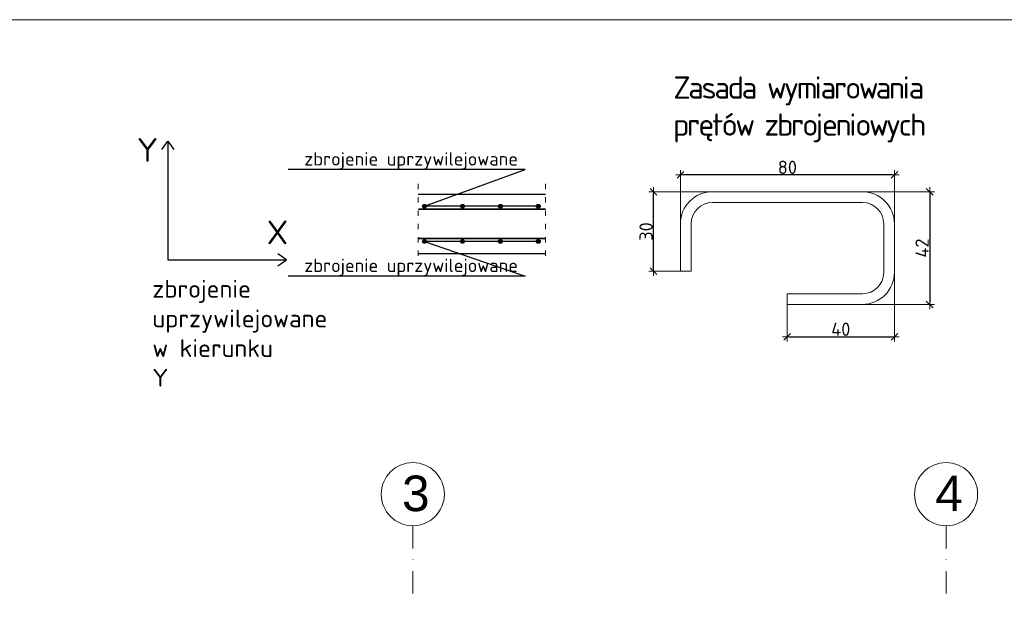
# Model space of a CAD drawing. Header units: millimetres. Extents: x -81893328 to 44149, y -26843406 to 95443303.
# Tile 99 of 100: x 28749 to 29857, y 12312 to 12961. Entities that reach past the tile are written whole.
import ezdxf
from ezdxf import colors
from ezdxf.entities.mleader import LeaderData, LeaderLine
from ezdxf.math import Vec2, Vec3

# ---------------------------------------------------------------- set-up
doc = ezdxf.new("R2010")
doc.units = ezdxf.units.MM
doc.linetypes.add('ACAD_ISO03W100', pattern=[30, 12, -18])
doc.linetypes.add('DASHDOTX2', pattern=[50.8, 25.4, -12.7, 0, -12.7])
for name, color, linetype, lineweight in [('A- osie', 2, 'DASHDOTX2', 5), ('aRMZ - opisy', 7, 'Continuous', 5), ('aRMZ - osie', 2, 'DASHDOTX2', 5), ('aRMZ - tabelka i ramka', 63, 'Continuous', 13), ('cienka', 84, 'Continuous', 13), ('gruba', 92, 'Continuous', 30), ('kRMZ - ściany nośne', 5, 'Continuous', 30), ('linia przerywana', 130, 'ACAD_ISO03W100', 13), ('wymiarowanie', 4, 'Continuous', 13)]:
    doc.layers.add(name, color=color, linetype=linetype, lineweight=lineweight)
doc.styles.add('1-10 RM wymiar', font='isocpeur.ttf', dxfattribs={"height": 3})
doc.styles.add('1-100 RM', font='isocpeur.ttf', dxfattribs={"height": 20})
doc.styles.add('1-100 RM wymiar', font='isocpeur.ttf', dxfattribs={"height": 15})
doc.styles.add('arial', font='arial.ttf')
doc.styles.get("Standard").update_dxf_attribs({"font": 'arial.ttf'})
doc.dimstyles.new('1-100RM', dxfattribs={"dimtxt": 15, "dimasz": 2.5, "dimexe": 1.25, "dimexo": 0.625, "dimgap": 1, "dimtad": 1, "dimdec": 0, "dimtxsty": '1-100 RM wymiar', "dimblk": 'ZNACZKI', "dimcen": 2, "dimdle": 5, "dimse1": 1, "dimse2": 1, "dimclrd": 7, "dimclrt": 7, "dimadec": 0, "dimazin": 0, "dimtfac": 1, "dimtdec": 0, "dimtix": 1, "dimtmove": 1, "dimatfit": 3, "dimldrblk": 'ZNACZKI', "dimfxl": 1, "dimarcsym": 0})

# ---------------------------------------------------------------- blocks, each defined once
blk = doc.blocks.new('ZNACZKI')
for p, q in [((1.51, 1.51), (-1.51, -1.51)), ((0, 2.13), (0, -2.13)), ((-2.13, 0), (2.13, 0))]:
    blk.add_line(p, q)
blk = doc.blocks.new('*D44')
at = {"layer": 'Defpoints', "color": 0, "transparency": 16777216}
for p in [(29697.3, 12767.8), (29697.3, 12641.1), (29773, 12641.1)]:
    blk.add_point(p, dxfattribs=at)
at = {"layer": 'wymiarowanie', "color": 7, "lineweight": -2, "transparency": 16777216}
blk.add_line((29773, 12765.3), (29773, 12643.6), dxfattribs=at)
at = {"layer": 'wymiarowanie', "color": 7, "lineweight": -2, "transparency": 16777216, "xscale": 2.5, "yscale": 2.5, "zscale": 2.5}
for p, rotation in [((29773, 12767.8), 90), ((29773, 12641.1), 270)]:
    blk.add_blockref('ZNACZKI', p, dxfattribs=dict(at, rotation=rotation))
at = {"layer": 'wymiarowanie', "color": 7, "transparency": 16777216, "insert": (29764.5, 12704.5), "char_height": 15, "attachment_point": 5, "rotation": 90, "style": '1-100 RM wymiar'}
blk.add_mtext('42', dxfattribs=at)
blk = doc.blocks.new('*D45')
at = {"layer": 'Defpoints', "color": 0, "transparency": 16777216}
for p in [(29733.3, 12677.1), (29612.8, 12641.1), (29733.3, 12604.7)]:
    blk.add_point(p, dxfattribs=at)
at = {"layer": 'wymiarowanie', "color": 7, "lineweight": -2, "transparency": 16777216}
blk.add_line((29615.3, 12604.7), (29730.8, 12604.7), dxfattribs=at)
at = {"layer": 'wymiarowanie', "color": 7, "lineweight": -2, "transparency": 16777216, "xscale": 2.5, "yscale": 2.5, "zscale": 2.5, "rotation": 180}
blk.add_blockref('ZNACZKI', (29612.8, 12604.7), dxfattribs=at)
at = {"layer": 'wymiarowanie', "color": 7, "lineweight": -2, "transparency": 16777216, "xscale": 2.5, "yscale": 2.5, "zscale": 2.5}
blk.add_blockref('ZNACZKI', (29733.3, 12604.7), dxfattribs=at)
at = {"layer": 'wymiarowanie', "color": 7, "transparency": 16777216, "insert": (29673, 12613.2), "char_height": 15, "attachment_point": 5, "style": '1-100 RM wymiar'}
blk.add_mtext('40', dxfattribs=at)
blk = doc.blocks.new('*D46')
at = {"layer": 'Defpoints', "color": 0, "transparency": 16777216}
for p in [(29492.6, 12786.8), (29492.6, 12731.8), (29733.3, 12731.8)]:
    blk.add_point(p, dxfattribs=at)
at = {"layer": 'wymiarowanie', "color": 7, "lineweight": -2, "transparency": 16777216}
blk.add_line((29730.8, 12786.8), (29495.1, 12786.8), dxfattribs=at)
at = {"layer": 'wymiarowanie', "color": 7, "lineweight": -2, "transparency": 16777216, "xscale": 2.5, "yscale": 2.5, "zscale": 2.5, "rotation": 180}
blk.add_blockref('ZNACZKI', (29492.6, 12786.8), dxfattribs=at)
at = {"layer": 'wymiarowanie', "color": 7, "lineweight": -2, "transparency": 16777216, "xscale": 2.5, "yscale": 2.5, "zscale": 2.5}
blk.add_blockref('ZNACZKI', (29733.3, 12786.8), dxfattribs=at)
at = {"layer": 'wymiarowanie', "color": 7, "transparency": 16777216, "insert": (29612.9, 12795.3), "char_height": 15, "attachment_point": 5, "style": '1-100 RM wymiar'}
blk.add_mtext('80', dxfattribs=at)
blk = doc.blocks.new('*D47')
at = {"layer": 'Defpoints', "color": 0, "transparency": 16777216}
for p in [(29462.4, 12767.8), (29528.6, 12767.8), (29492.6, 12678.5)]:
    blk.add_point(p, dxfattribs=at)
at = {"layer": 'wymiarowanie', "color": 7, "lineweight": -2, "transparency": 16777216}
blk.add_line((29462.4, 12681), (29462.4, 12765.3), dxfattribs=at)
at = {"layer": 'wymiarowanie', "color": 7, "lineweight": -2, "transparency": 16777216, "xscale": 2.5, "yscale": 2.5, "zscale": 2.5}
for p, rotation in [((29462.4, 12767.8), 90), ((29462.4, 12678.5), 270)]:
    blk.add_blockref('ZNACZKI', p, dxfattribs=dict(at, rotation=rotation))
at = {"layer": 'wymiarowanie', "color": 7, "transparency": 16777216, "insert": (29453.9, 12723.1), "char_height": 15, "attachment_point": 5, "rotation": 90, "style": '1-100 RM wymiar'}
blk.add_mtext('30', dxfattribs=at)
blk = doc.blocks.new('_None')

msp = doc.modelspace()

# ---------------------------------------------------------------- hatches: boundary and pattern name
at = {"layer": 'gruba'}
h = msp.add_hatch(color=256, dxfattribs=at)
edge = h.paths.add_edge_path()
edge.add_arc((29204.6577, 12751.4845), 2.1333, 0, 360)
h = msp.add_hatch(color=256, dxfattribs=at)
edge = h.paths.add_edge_path()
edge.add_arc((29247.3243, 12751.4845), 2.1333, 0, 360)
h = msp.add_hatch(color=256, dxfattribs=at)
edge = h.paths.add_edge_path()
edge.add_arc((29289.991, 12751.4845), 2.1333, 0, 360)
h = msp.add_hatch(color=256, dxfattribs=at)
edge = h.paths.add_edge_path()
edge.add_arc((29332.6577, 12751.4845), 2.1333, 0, 360)
h = msp.add_hatch(color=256, dxfattribs=at)
edge = h.paths.add_edge_path()
edge.add_arc((29204.6577, 12712.0178), 2.1333, 0, 360)
h = msp.add_hatch(color=256, dxfattribs=at)
edge = h.paths.add_edge_path()
edge.add_arc((29247.3243, 12712.0178), 2.1333, 0, 360)
h = msp.add_hatch(color=256, dxfattribs=at)
edge = h.paths.add_edge_path()
edge.add_arc((29289.991, 12712.0178), 2.1333, 0, 360)
h = msp.add_hatch(color=256, dxfattribs=at)
edge = h.paths.add_edge_path()
edge.add_arc((29332.6577, 12712.0178), 2.1333, 0, 360)

# ---------------------------------------------------------------- linework, layer by layer
at = {"layer": 'A- osie', "linetype": 'Continuous'}
for centre in [(29191.439, 12427.6832), (29791.439, 12427.6832)]:
    msp.add_circle(centre, 35.5167, dxfattribs=at)
at = {"layer": 'aRMZ - osie'}
for p, q in [((29191.439, 12392.1665), (29191.439, 10849.2614)), ((29791.439, 12392.1665), (29791.439, 10849.2614))]:
    msp.add_line(p, q, dxfattribs=at)
at = {"layer": 'aRMZ - tabelka i ramka'}
msp.add_lwpolyline([(26961.7575, 12961.3224), (30661.7575, 12961.3224), (30661.7575, 10091.3224), (26961.7575, 10091.3224)], close=True, dxfattribs=at)
at = {"layer": 'cienka'}
for p, q in [((29492.5515, 12678.4872), (29504.5515, 12678.4872)), ((29612.764, 12641.12), (29612.764, 12653.12))]:
    msp.add_line(p, q, dxfattribs=at)
for points in [[(29492.5515, 12678.4872), (29492.5515, 12731.7924, -0.414213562), (29528.5515, 12767.7924), (29697.2668, 12767.7924, -0.414213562), (29733.2668, 12731.7924), (29733.2668, 12677.12, -0.414213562), (29697.2668, 12641.12), (29612.764, 12641.12)], [(29504.5515, 12678.4872), (29504.5515, 12731.7924, -0.414213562), (29528.5515, 12755.7924), (29697.2668, 12755.7924, -0.414213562), (29721.2668, 12731.7924), (29721.2668, 12677.12, -0.414213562), (29697.2668, 12653.12), (29612.764, 12653.12)]]:
    msp.add_lwpolyline(points, format="xyb", dxfattribs=at)
at = {"layer": 'gruba'}
for points in [[(28909.0707, 12815.3114), (28915.8322, 12824.7395), (28922.5936, 12815.3114)], [(28915.8322, 12824.7395), (28915.8322, 12691.4062), (29049.1655, 12691.4062)], [(29039.7374, 12684.6447), (29049.1655, 12691.4062), (29039.7374, 12698.1676)]]:
    msp.add_lwpolyline(points, dxfattribs=at)
at = {"layer": 'gruba', "color": 2, "const_width": 2.1333}
for points in [[(29197.5474, 12748.1805), (29340.794, 12748.1805)], [(29197.4864, 12715.2138), (29340.733, 12715.2138)]]:
    msp.add_lwpolyline(points, dxfattribs=at)
at = {"layer": 'gruba'}
for centre in [(29204.6577, 12751.4845), (29247.3243, 12751.4845), (29289.991, 12751.4845), (29332.6577, 12751.4845), (29204.6577, 12712.0178), (29247.3243, 12712.0178), (29289.991, 12712.0178), (29332.6577, 12712.0178)]:
    msp.add_circle(centre, 2.1333, dxfattribs=at)
at = {"layer": 'kRMZ - ściany nośne'}
for p, q in [((29197.4864, 12765.0845), (29340.733, 12765.0845)), ((29197.4864, 12698.4178), (29340.733, 12698.4178))]:
    msp.add_line(p, q, dxfattribs=at)
at = {"layer": 'linia przerywana', "ltscale": 0.5}
for p, q in [((29197.4864, 12776.8532), (29197.4864, 12688.9416)), ((29340.6643, 12776.8532), (29340.6643, 12688.9416))]:
    msp.add_line(p, q, dxfattribs=at)
at = {"layer": 'wymiarowanie'}
for p, q in [((29492.5515, 12782.8219), (29492.5515, 12731.7924)), ((29733.2668, 12782.8219), (29733.2668, 12731.7924)), ((29466.4303, 12767.7924), (29528.5515, 12767.7924)), ((29697.2668, 12767.7924), (29769.0409, 12767.7924)), ((29466.4303, 12678.4872), (29492.5515, 12678.4872)), ((29733.2668, 12677.12), (29733.2668, 12608.7287)), ((29612.764, 12641.12), (29612.764, 12608.7287)), ((29697.2668, 12641.12), (29769.0409, 12641.12))]:
    msp.add_line(p, q, dxfattribs=at)

# ---------------------------------------------------------------- texts
at = {"layer": 'A- osie', "linetype": 'Continuous', "char_height": 40, "width": 38.590363, "attachment_point": 1}
for s, insert in [('3', (29179.3336, 12448.5984)), ('4', (29779.3336, 12448.5984))]:
    msp.add_mtext(s, dxfattribs=dict(at, insert=insert))
at = {"layer": 'aRMZ - opisy', "ltscale": 2, "insert": (29623.8183, 12860.4234), "char_height": 25, "width": 454.77126, "attachment_point": 5, "style": 'arial'}
msp.add_mtext('\\pxi0.050069;{\\fISOCPEUR|b0|i0|c0|p34;\\T0.85;Zasada wymiarowania \\P\\pi0.12067;prętów zbrojeniowych}', dxfattribs=at)
at = {"layer": 'aRMZ - opisy', "insert": (28898.4025, 12668.6927), "char_height": 20, "attachment_point": 1, "style": '1-10 RM wymiar'}
msp.add_mtext_dynamic_manual_height_columns('zbrojenie uprzywilejowane w kierunku Y', width=162.791091, gutter_width=15, heights=[0], dxfattribs=at)
at = {"layer": 'gruba', "char_height": 26.6667, "style": '1-10 RM wymiar'}
for s, insert, attachment_point in [('Y', (28880.9971, 12828.2041), 1), ('X', (29027.124, 12708.8508), 7)]:
    msp.add_mtext_dynamic_manual_height_columns(s, width=43.629405, gutter_width=15, heights=[0], dxfattribs=dict(at, insert=insert, attachment_point=attachment_point))

# ---------------------------------------------------------------- dimensions: what is measured, and where the dimension line sits
at = {"layer": 'wymiarowanie'}
for base, p1, p2, text, picture, middle in [((29492.5515, 12786.8183), (29733.2668, 12731.7924), (29492.5515, 12731.7924), '80', '*D46', (29612.9091, 12795.3183)), ((29733.2668, 12604.7324), (29612.764, 12641.12), (29733.2668, 12677.12), '40', '*D45', (29673.0154, 12613.2324))]:
    dim = msp.add_linear_dim(base=base, p1=p1, p2=p2, text=text, dimstyle='1-100RM', override={"dimlfac": 0.25}, dxfattribs=at)
    dim.commit()
    dim.dimension.update_dxf_attribs({"geometry": picture, "text_midpoint": middle})
for base, p1, p2, text, picture, middle in [((29462.434, 12767.7924), (29492.5515, 12678.4872), (29528.5515, 12767.7924), '30', '*D47', (29453.934, 12723.1398)), ((29773.0372, 12641.12), (29697.2668, 12767.7924), (29697.2668, 12641.12), '42', '*D44', (29764.5372, 12704.4562))]:
    dim = msp.add_linear_dim(base=base, p1=p1, p2=p2, angle=90, text=text, dimstyle='1-100RM', override={"dimlfac": 0.25}, dxfattribs=at)
    dim.commit()
    dim.dimension.update_dxf_attribs({"geometry": picture, "text_midpoint": middle})

# ---------------------------------------------------------------- leaders
at = {"layer": 'aRMZ - opisy'}
ml = msp.add_multileader_mtext('Standard', dxfattribs=at)
ml.set_content('\\pxsm1;zbrojenie uprzywilejowane', color=256, style='1-100 RM')
ml.set_leader_properties()
ml.set_arrow_properties(name='NONE')
ml.build(insert=Vec2(0, 0))
ml.multileader.update_dxf_attribs({"text_left_attachment_type": 6, "text_right_attachment_type": 6, "dogleg_length": 2, "arrow_head_size": 8})
ctx = ml.context
ctx.base_point, ctx.char_height, ctx.arrow_head_size, ctx.landing_gap_size, ctx.plane_origin = Vec3(29077.3029, 12792.8105), 15, 8, 0, Vec3(29591.6551, 12735.0372)
ctx.left_attachment, ctx.right_attachment, ctx.text_align_type = 6, 6, 2
notes = []
notes.append((ctx, [(1, (1, 1, 0), (29317.8029, 12792.8105), (-1, 0), 8, [(2, [(29332.6577, 12751.4845), (29289.991, 12751.4845), (29247.3243, 12751.4845), (29204.6577, 12751.4845)], 0, [])])]))
ctx.mtext.insert, ctx.mtext.alignment, ctx.mtext.line_spacing_factor, ctx.mtext.flow_direction = Vec3(29309.8029, 12812.3105), 3, 0.6, 5
ml = msp.add_multileader_mtext('Standard', dxfattribs=at)
ml.set_content('\\pxsm1;zbrojenie uprzywilejowane', color=256, style='1-100 RM')
ml.set_leader_properties()
ml.set_arrow_properties(name='NONE')
ml.build(insert=Vec2(0, 0))
ml.multileader.update_dxf_attribs({"text_left_attachment_type": 6, "text_right_attachment_type": 6, "dogleg_length": 2, "arrow_head_size": 8})
ctx = ml.context
ctx.base_point, ctx.char_height, ctx.arrow_head_size, ctx.landing_gap_size, ctx.plane_origin = Vec3(29077.3029, 12672.9843), 15, 8, 0, Vec3(29591.6551, 12730.7576)
ctx.left_attachment, ctx.right_attachment, ctx.text_align_type = 6, 6, 2
notes.append((ctx, [(1, (1, 1, 0), (29317.8029, 12672.9843), (-1, 0), 8, [(2, [(29332.6577, 12712.0178), (29289.991, 12712.0178), (29247.3243, 12712.0178), (29204.6577, 12712.0178)], 0, [])])]))
ctx.mtext.insert, ctx.mtext.alignment, ctx.mtext.line_spacing_factor, ctx.mtext.flow_direction = Vec3(29309.8029, 12692.4843), 3, 0.6, 5
for ctx, leaders in notes:
    for number, flags, end, landing, length, lines in leaders:
        leader = LeaderData()
        leader.index, (leader.has_last_leader_line, leader.has_dogleg_vector, leader.attachment_direction) = number, flags
        leader.last_leader_point, leader.dogleg_vector, leader.dogleg_length = Vec3(end), Vec3(landing), length
        for number, points, colour, breaks in lines:
            line = LeaderLine()
            line.index, line.vertices, line.color, line.breaks = number, Vec3.list(points), colors.encode_raw_color(colour), breaks
            leader.lines.append(line)
        ctx.leaders.append(leader)

doc.saveas('drawing.dxf')
